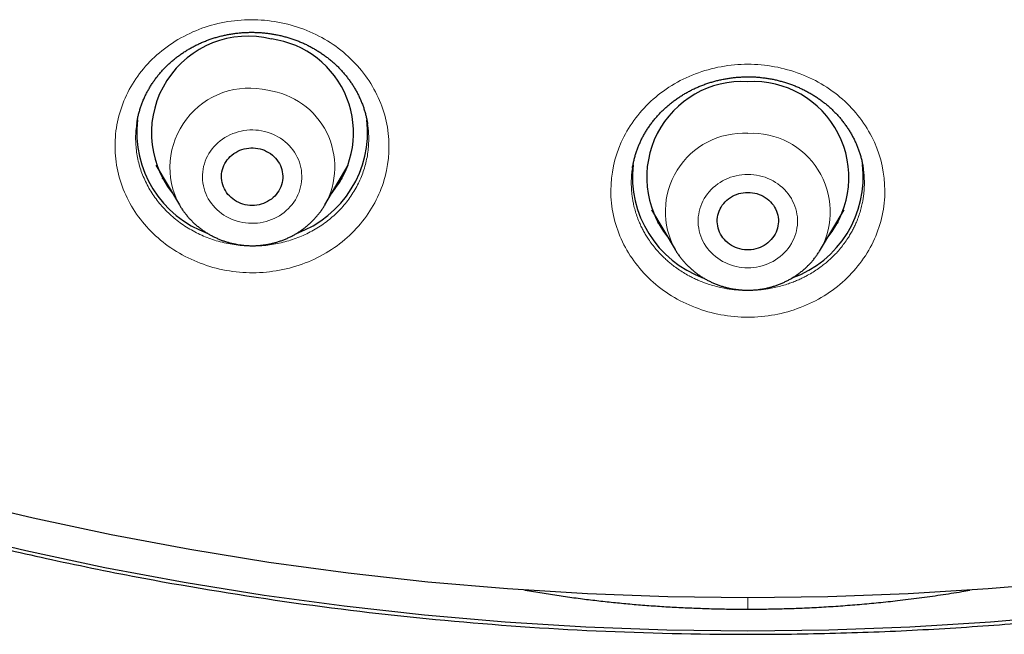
# Model space of a CAD drawing. Header units: millimetres. Extents: x 8 to 450, y 12 to 574.
# Tile 157 of 256: x 221.3 to 235.77, y 477.48 to 486.51. Entities that reach past the tile are written whole.
import ezdxf

# ---------------------------------------------------------------- set-up
doc = ezdxf.new("R2010")
doc.units = ezdxf.units.MM

msp = doc.modelspace()

# ---------------------------------------------------------------- linework, layer by layer
at = {"color": 7, "linetype": 'Continuous', "lineweight": 30}
for p, q in [((226.41, 484.977), (226.409, 484.98)), ((223.3, 484.371), (223.644, 483.788)), ((225.784, 483.788), (226.127, 484.371)), ((225.784, 483.788), (225.782, 483.785)), ((230.586, 483.717), (230.93, 483.134)), ((233.07, 483.134), (233.414, 483.717)), ((233.07, 483.134), (233.069, 483.132))]:
    msp.add_line(p, q, dxfattribs=at)
at = {"color": 252, "linetype": 'Continuous', "lineweight": 0}
for p, q in [((230.727, 483.479), (230.675, 483.529)), ((233.069, 483.132), (233.057, 483.112)), ((232, 478.013), (232, 477.846))]:
    msp.add_line(p, q, dxfattribs=at)
at = {"color": 252, "linetype": 'Continuous', "lineweight": 0, "flags": 128}
for points in [[(224.576, 483.529), (224.618, 483.523), (224.661, 483.518), (224.705, 483.517), (224.748, 483.517), (224.791, 483.52), (224.834, 483.526), (224.876, 483.534), (224.918, 483.544), (224.96, 483.557), (225, 483.571), (225.039, 483.588), (225.077, 483.608), (225.114, 483.629), (225.15, 483.652), (225.184, 483.677), (225.216, 483.705), (225.247, 483.733), (225.275, 483.764), (225.302, 483.796), (225.327, 483.829), (225.349, 483.864), (225.369, 483.9), (225.387, 483.937), (225.403, 483.975), (225.416, 484.014), (225.427, 484.053), (225.435, 484.093), (225.441, 484.133), (225.444, 484.174), (225.444, 484.215), (225.442, 484.255), (225.438, 484.296), (225.43, 484.336), (225.421, 484.376), (225.409, 484.415), (225.394, 484.453), (225.377, 484.49), (225.358, 484.527), (225.336, 484.562), (225.313, 484.596), (225.287, 484.629), (225.259, 484.66), (225.229, 484.689), (225.198, 484.717), (225.164, 484.743), (225.129, 484.767), (225.093, 484.79), (225.056, 484.81), (225.017, 484.828), (224.977, 484.843), (224.936, 484.857), (224.894, 484.868), (224.852, 484.877), (224.809, 484.884), (224.766, 484.888), (224.723, 484.889), (224.68, 484.889), (224.637, 484.886), (224.594, 484.88), (224.551, 484.872), (224.509, 484.862), (224.468, 484.849), (224.428, 484.835), (224.388, 484.818), (224.35, 484.798), (224.313, 484.777), (224.278, 484.754), (224.244, 484.729), (224.212, 484.701), (224.181, 484.673), (224.152, 484.642), (224.126, 484.61), (224.101, 484.577), (224.079, 484.542), (224.058, 484.506), (224.04, 484.469), (224.025, 484.431), (224.012, 484.392), (224.001, 484.353), (223.993, 484.313), (223.987, 484.273), (223.984, 484.232), (223.983, 484.191), (223.986, 484.151), (223.99, 484.11), (223.997, 484.07), (224.007, 484.03), (224.019, 483.991), (224.034, 483.953), (224.05, 483.916), (224.07, 483.879), (224.091, 483.844), (224.115, 483.81), (224.141, 483.777), (224.169, 483.746), (224.198, 483.717), (224.23, 483.689), (224.263, 483.663), (224.298, 483.639), (224.334, 483.616), (224.372, 483.596), (224.411, 483.578), (224.451, 483.563), (224.492, 483.549), (224.533, 483.538), (224.576, 483.529)], [(232, 482.863), (232.043, 482.864), (232.086, 482.868), (232.129, 482.874), (232.172, 482.882), (232.213, 482.893), (232.254, 482.906), (232.294, 482.921), (232.334, 482.939), (232.371, 482.958), (232.408, 482.98), (232.443, 483.004), (232.477, 483.029), (232.509, 483.057), (232.539, 483.086), (232.567, 483.117), (232.593, 483.149), (232.618, 483.183), (232.64, 483.218), (232.659, 483.254), (232.677, 483.291), (232.692, 483.329), (232.705, 483.368), (232.715, 483.408), (232.722, 483.448), (232.728, 483.488), (232.73, 483.529), (232.73, 483.57), (232.728, 483.61), (232.722, 483.651), (232.715, 483.691), (232.705, 483.73), (232.692, 483.769), (232.677, 483.807), (232.659, 483.844), (232.64, 483.881), (232.618, 483.916), (232.593, 483.949), (232.567, 483.982), (232.539, 484.013), (232.509, 484.042), (232.477, 484.069), (232.443, 484.095), (232.408, 484.119), (232.371, 484.14), (232.334, 484.16), (232.294, 484.177), (232.254, 484.193), (232.213, 484.206), (232.172, 484.216), (232.129, 484.225), (232.086, 484.231), (232.043, 484.234), (232, 484.236), (231.957, 484.234), (231.914, 484.231), (231.871, 484.225), (231.828, 484.216), (231.787, 484.206), (231.746, 484.193), (231.706, 484.177), (231.666, 484.16), (231.629, 484.14), (231.592, 484.119), (231.557, 484.095), (231.523, 484.069), (231.491, 484.042), (231.461, 484.013), (231.433, 483.982), (231.407, 483.949), (231.382, 483.916), (231.36, 483.881), (231.341, 483.844), (231.323, 483.807), (231.308, 483.769), (231.295, 483.73), (231.285, 483.691), (231.278, 483.651), (231.272, 483.61), (231.27, 483.57), (231.27, 483.529), (231.272, 483.488), (231.278, 483.448), (231.285, 483.408), (231.295, 483.368), (231.308, 483.329), (231.323, 483.291), (231.341, 483.254), (231.36, 483.218), (231.382, 483.183), (231.407, 483.149), (231.433, 483.117), (231.461, 483.086), (231.491, 483.057), (231.523, 483.029), (231.557, 483.004), (231.592, 482.98), (231.629, 482.958), (231.666, 482.939), (231.706, 482.921), (231.746, 482.906), (231.787, 482.893), (231.828, 482.882), (231.871, 482.874), (231.914, 482.868), (231.957, 482.864), (232, 482.863)]]:
    msp.add_lwpolyline(points, dxfattribs=at)
at = {"color": 7, "linetype": 'Continuous', "lineweight": 30, "flags": 128}
for points in [[(224.799, 484.618), (224.832, 484.611), (224.865, 484.601), (224.896, 484.59), (224.927, 484.575), (224.956, 484.559), (224.984, 484.541), (225.011, 484.521), (225.035, 484.499), (225.058, 484.475), (225.079, 484.45), (225.098, 484.423), (225.115, 484.395), (225.129, 484.366), (225.141, 484.336), (225.15, 484.306), (225.157, 484.274), (225.162, 484.243), (225.164, 484.211), (225.163, 484.179), (225.16, 484.147), (225.154, 484.115), (225.146, 484.084), (225.135, 484.054), (225.122, 484.024), (225.106, 483.996), (225.088, 483.969), (225.068, 483.943), (225.046, 483.918), (225.022, 483.895), (224.997, 483.874), (224.97, 483.855), (224.941, 483.838), (224.911, 483.823), (224.88, 483.81), (224.848, 483.799), (224.815, 483.791), (224.781, 483.785), (224.747, 483.781), (224.713, 483.78), (224.679, 483.781), (224.645, 483.785), (224.612, 483.791), (224.579, 483.8), (224.547, 483.81), (224.516, 483.823), (224.486, 483.838), (224.457, 483.856), (224.43, 483.875), (224.404, 483.896), (224.381, 483.919), (224.359, 483.943), (224.339, 483.969), (224.321, 483.997), (224.306, 484.025), (224.292, 484.055), (224.282, 484.085), (224.273, 484.116), (224.268, 484.148), (224.265, 484.18), (224.264, 484.212), (224.266, 484.243), (224.27, 484.275), (224.278, 484.306), (224.287, 484.337), (224.299, 484.367), (224.313, 484.396), (224.33, 484.424), (224.349, 484.451), (224.37, 484.476), (224.393, 484.5), (224.418, 484.521), (224.444, 484.542), (224.472, 484.56), (224.502, 484.576), (224.532, 484.59), (224.564, 484.602), (224.596, 484.611), (224.63, 484.618), (224.663, 484.623), (224.697, 484.626), (224.731, 484.626), (224.765, 484.623), (224.799, 484.618)], [(232, 483.972), (232.034, 483.971), (232.068, 483.967), (232.101, 483.961), (232.134, 483.953), (232.166, 483.942), (232.197, 483.929), (232.227, 483.914), (232.256, 483.897), (232.283, 483.878), (232.309, 483.857), (232.333, 483.834), (232.355, 483.809), (232.375, 483.783), (232.393, 483.756), (232.408, 483.728), (232.421, 483.698), (232.432, 483.668), (232.44, 483.637), (232.446, 483.605), (232.449, 483.573), (232.45, 483.541), (232.448, 483.509), (232.443, 483.478), (232.436, 483.446), (232.427, 483.416), (232.415, 483.386), (232.401, 483.357), (232.384, 483.329), (232.365, 483.302), (232.344, 483.277), (232.321, 483.253), (232.296, 483.231), (232.27, 483.211), (232.242, 483.193), (232.213, 483.177), (232.182, 483.163), (232.15, 483.151), (232.118, 483.141), (232.085, 483.134), (232.051, 483.129), (232.017, 483.127), (231.983, 483.127), (231.949, 483.129), (231.915, 483.134), (231.882, 483.141), (231.85, 483.151), (231.818, 483.163), (231.787, 483.177), (231.758, 483.193), (231.73, 483.211), (231.704, 483.231), (231.679, 483.253), (231.656, 483.277), (231.635, 483.302), (231.616, 483.329), (231.599, 483.357), (231.585, 483.386), (231.573, 483.416), (231.564, 483.446), (231.557, 483.478), (231.552, 483.509), (231.55, 483.541), (231.551, 483.573), (231.554, 483.605), (231.56, 483.637), (231.568, 483.668), (231.579, 483.698), (231.592, 483.728), (231.607, 483.756), (231.625, 483.783), (231.645, 483.809), (231.667, 483.834), (231.691, 483.857), (231.717, 483.878), (231.744, 483.897), (231.773, 483.914), (231.803, 483.929), (231.834, 483.942), (231.866, 483.953), (231.899, 483.961), (231.932, 483.967), (231.966, 483.971), (232, 483.972)], [(236.704, 478.244), (235.531, 478.143), (234.355, 478.07), (233.178, 478.027), (232, 478.012), (230.822, 478.027), (229.645, 478.07), (228.469, 478.143), (227.296, 478.244), (226.126, 478.374), (224.96, 478.533), (223.799, 478.72), (222.644, 478.936), (221.495, 479.181), (220.353, 479.453)], [(232, 477.521), (230.81, 477.536), (229.621, 477.58), (228.434, 477.653), (227.249, 477.755), (226.068, 477.887), (224.89, 478.047), (223.717, 478.236), (222.55, 478.454), (221.39, 478.701), (220.237, 478.976)], [(236.751, 477.755), (235.566, 477.653), (234.379, 477.58), (233.19, 477.536), (232, 477.521)]]:
    msp.add_lwpolyline(points, dxfattribs=at)
at = {"color": 7, "linetype": 'Continuous', "lineweight": 30}
for centre, radius, start, end in [((224.656, 484.846), 1.422, 76.097, 218.1963), ((224.813, 484.848), 1.391, 320.6762, 82.385), ((231.92, 484.195), 1.406, 86.733, 218.8286), ((232.078, 484.194), 1.407, 321.2656, 93.1728), ((224.605, 484.86), 1.588, 173.5833, 250.0937), ((224.823, 484.86), 1.588, 289.9219, 6.3722), ((231.891, 484.206), 1.588, 173.8173, 250.0905), ((232.109, 484.206), 1.588, 289.9444, 6.4342)]:
    msp.add_arc(centre, radius, start, end, dxfattribs=at)
at = {"color": 252, "linetype": 'Continuous', "lineweight": 0}
for centre, radius, start, end in [((224.673, 484.338), 1.167, 76.4915, 208.3627), ((224.791, 484.345), 1.138, 330.6966, 82.2064), ((231.941, 483.689), 1.153, 87.0607, 209.171), ((232.059, 483.688), 1.153, 331.2534, 92.9335)]:
    msp.add_arc(centre, radius, start, end, dxfattribs=at)
for points, knots in [([(225.093, 486.475), (225.224, 486.452), (225.35, 486.416), (225.593, 486.324), (225.711, 486.266), (225.932, 486.131), (226.034, 486.055), (226.221, 485.883), (226.306, 485.788), (226.527, 485.485), (226.632, 485.255), (226.737, 484.781), (226.739, 484.531), (226.665, 484.174), (226.627, 484.056), (226.527, 483.831), (226.466, 483.724), (226.321, 483.521), (226.237, 483.425), (226.053, 483.254), (225.952, 483.176), (225.732, 483.039), (225.616, 482.982), (225.374, 482.888), (225.247, 482.852), (224.988, 482.803), (224.858, 482.791), (224.594, 482.79), (224.461, 482.802), (224.201, 482.849), (224.073, 482.885), (223.829, 482.978), (223.713, 483.034), (223.492, 483.17), (223.389, 483.248), (223.202, 483.419), (223.118, 483.513), (222.969, 483.716), (222.907, 483.823), (222.805, 484.047), (222.766, 484.165), (222.713, 484.404), (222.699, 484.524), (222.698, 484.767), (222.71, 484.891), (222.785, 485.247), (222.887, 485.478), (223.176, 485.881), (223.365, 486.058), (223.692, 486.261), (223.809, 486.32), (224.052, 486.413), (224.177, 486.449), (224.436, 486.497), (224.569, 486.51), (224.831, 486.51), (224.962, 486.499), (225.093, 486.475)], [0, 0, 0, 0, 0.03125, 0.03125, 0.0625, 0.0625, 0.09375, 0.09375, 0.125, 0.125, 0.1875, 0.1875, 0.25, 0.25, 0.28125, 0.28125, 0.3125, 0.3125, 0.34375, 0.34375, 0.375, 0.375, 0.40625, 0.40625, 0.4375, 0.4375, 0.46875, 0.46875, 0.5, 0.5, 0.53125, 0.53125, 0.5625, 0.5625, 0.59375, 0.59375, 0.625, 0.625, 0.65625, 0.65625, 0.6875, 0.6875, 0.71875, 0.71875, 0.75, 0.75, 0.8125, 0.8125, 0.875, 0.875, 0.90625, 0.90625, 0.9375, 0.9375, 0.96875, 0.96875, 1, 1, 1, 1]), ([(232, 485.855), (232.133, 485.855), (232.264, 485.843), (232.521, 485.796), (232.649, 485.76), (232.893, 485.667), (233.009, 485.61), (233.228, 485.475), (233.332, 485.396), (233.61, 485.139), (233.76, 484.931), (233.961, 484.484), (234.013, 484.24), (234.014, 483.876), (234.001, 483.753), (233.949, 483.515), (233.911, 483.399), (233.811, 483.174), (233.748, 483.065), (233.602, 482.864), (233.519, 482.77), (233.331, 482.596), (233.229, 482.519), (233.011, 482.384), (232.893, 482.326), (232.649, 482.233), (232.524, 482.197), (232.266, 482.15), (232.132, 482.137), (231.868, 482.137), (231.734, 482.15), (231.476, 482.197), (231.351, 482.233), (231.107, 482.326), (230.989, 482.384), (230.771, 482.519), (230.669, 482.596), (230.481, 482.77), (230.398, 482.864), (230.252, 483.065), (230.189, 483.174), (230.089, 483.399), (230.051, 483.515), (229.999, 483.753), (229.986, 483.876), (229.987, 484.24), (230.039, 484.484), (230.24, 484.931), (230.39, 485.139), (230.668, 485.396), (230.772, 485.475), (230.991, 485.61), (231.107, 485.667), (231.351, 485.76), (231.479, 485.796), (231.736, 485.843), (231.867, 485.855), (232, 485.855)], [0, 0, 0, 0, 0.03125, 0.03125, 0.0625, 0.0625, 0.09375, 0.09375, 0.125, 0.125, 0.1875, 0.1875, 0.25, 0.25, 0.28125, 0.28125, 0.3125, 0.3125, 0.34375, 0.34375, 0.375, 0.375, 0.40625, 0.40625, 0.4375, 0.4375, 0.46875, 0.46875, 0.5, 0.5, 0.53125, 0.53125, 0.5625, 0.5625, 0.59375, 0.59375, 0.625, 0.625, 0.65625, 0.65625, 0.6875, 0.6875, 0.71875, 0.71875, 0.75, 0.75, 0.8125, 0.8125, 0.875, 0.875, 0.90625, 0.90625, 0.9375, 0.9375, 0.96875, 0.96875, 1, 1, 1, 1]), ([(223.019, 484.989), (223.014, 484.953), (223.005, 484.883), (223, 484.777), (223.004, 484.67), (223.015, 484.564), (223.033, 484.459), (223.059, 484.355), (223.093, 484.254), (223.135, 484.154), (223.183, 484.057), (223.238, 483.964), (223.3, 483.874), (223.369, 483.788), (223.443, 483.707), (223.524, 483.63), (223.61, 483.558), (223.7, 483.492), (223.796, 483.432), (223.895, 483.378), (223.999, 483.329), (224.105, 483.288), (224.216, 483.252), (224.33, 483.224), (224.448, 483.202), (224.566, 483.189), (224.683, 483.183), (224.798, 483.184), (224.914, 483.192), (225.028, 483.208), (225.141, 483.23), (225.252, 483.26), (225.36, 483.296), (225.466, 483.339), (225.568, 483.389), (225.667, 483.444), (225.761, 483.506), (225.85, 483.574), (225.934, 483.647), (226.013, 483.725), (226.085, 483.807), (226.152, 483.894), (226.211, 483.986), (226.265, 484.08), (226.311, 484.178), (226.349, 484.278), (226.38, 484.381), (226.404, 484.485), (226.42, 484.59), (226.428, 484.697), (226.428, 484.803), (226.423, 484.897), (226.413, 484.955), (226.41, 484.977)], [0, 0, 0, 0, 0.019669, 0.039339, 0.059076, 0.078836, 0.098574, 0.118244, 0.137887, 0.157597, 0.17733, 0.19704, 0.216683, 0.236308, 0.255999, 0.275714, 0.295406, 0.31503, 0.334652, 0.354341, 0.374053, 0.393742, 0.413364, 0.433789, 0.45424, 0.474665, 0.494301, 0.514004, 0.53373, 0.553434, 0.57307, 0.592732, 0.612461, 0.632213, 0.651942, 0.671604, 0.691289, 0.71104, 0.730815, 0.750566, 0.77025, 0.789944, 0.809705, 0.829489, 0.84925, 0.868944, 0.888631, 0.908385, 0.928162, 0.947917, 0.967604, 0.987272, 1, 1, 1, 1]), ([(230.304, 484.33), (230.304, 484.328), (230.298, 484.297), (230.292, 484.236), (230.286, 484.147), (230.287, 484.065), (230.291, 483.991), (230.298, 483.924), (230.308, 483.859), (230.322, 483.787), (230.342, 483.708), (230.369, 483.623), (230.398, 483.546), (230.429, 483.477), (230.46, 483.416), (230.492, 483.357), (230.532, 483.294), (230.579, 483.225), (230.635, 483.153), (230.69, 483.09), (230.744, 483.034), (230.795, 482.986), (230.847, 482.941), (230.906, 482.893), (230.975, 482.843), (231.054, 482.792), (231.129, 482.749), (231.2, 482.712), (231.265, 482.682), (231.33, 482.655), (231.404, 482.628), (231.487, 482.602), (231.58, 482.578), (231.666, 482.56), (231.746, 482.547), (231.824, 482.538), (231.908, 482.532), (231.998, 482.53), (232.088, 482.532), (232.172, 482.538), (232.249, 482.547), (232.327, 482.559), (232.413, 482.576), (232.506, 482.6), (232.59, 482.626), (232.665, 482.654), (232.731, 482.681), (232.796, 482.71), (232.865, 482.746), (232.94, 482.788), (233.019, 482.839), (233.089, 482.889), (233.151, 482.938), (233.203, 482.984), (233.254, 483.032), (233.307, 483.086), (233.362, 483.149), (233.418, 483.221), (233.466, 483.29), (233.506, 483.355), (233.54, 483.415), (233.57, 483.475), (233.6, 483.542), (233.63, 483.619), (233.657, 483.704), (233.677, 483.783), (233.692, 483.857), (233.702, 483.923), (233.709, 483.989), (233.713, 484.062), (233.714, 484.143), (233.709, 484.232), (233.702, 484.294), (233.697, 484.326), (233.696, 484.329)], [0, 0, 0, 0, 0.0011737, 0.0176121, 0.0340634, 0.0505017, 0.0630586, 0.0756155, 0.0877187, 0.099822, 0.1162423, 0.1326756, 0.1490959, 0.1616387, 0.1741815, 0.1862681, 0.1983547, 0.2147523, 0.2311628, 0.2475604, 0.2600858, 0.2726112, 0.2846863, 0.2967614, 0.3131437, 0.329539, 0.3459214, 0.3584354, 0.3709494, 0.3830223, 0.3950952, 0.4114752, 0.4278682, 0.4442482, 0.4567609, 0.4692736, 0.484491, 0.499814, 0.5151369, 0.5305667, 0.542648, 0.5547293, 0.5711213, 0.5875262, 0.6039182, 0.6164403, 0.6289625, 0.6410596, 0.6531567, 0.6695703, 0.6859969, 0.7024105, 0.7149492, 0.7274879, 0.7395989, 0.7517099, 0.768142, 0.7845872, 0.8010193, 0.813572, 0.8261247, 0.8382418, 0.850359, 0.866799, 0.883252, 0.899692, 0.9122504, 0.9248088, 0.9369222, 0.9490356, 0.9654701, 0.9819176, 0.9983521, 1, 1, 1, 1]), ([(223.44, 484.133), (223.426, 484.147), (223.408, 484.163), (223.392, 484.179), (223.39, 484.182)], [0, 0, 0, 0, 0.85911, 1, 1, 1, 1]), ([(226.035, 484.178), (226.032, 484.174), (226.016, 484.158), (225.999, 484.142), (225.985, 484.129)], [0, 0, 0, 0, 0.205929, 1, 1, 1, 1]), ([(233.323, 483.527), (233.322, 483.525), (233.306, 483.508), (233.288, 483.492), (233.272, 483.477)], [0, 0, 0, 0, 0.071429, 1, 1, 1, 1])]:
    msp.add_open_spline(points, degree=3, knots=knots, dxfattribs=at)
at = {"color": 7, "linetype": 'Continuous', "lineweight": 30}
for points, knots in [([(223.019, 484.989), (223.021, 485.001), (223.025, 485.032), (223.036, 485.081), (223.049, 485.136), (223.065, 485.191), (223.083, 485.246), (223.103, 485.3), (223.125, 485.353), (223.15, 485.406), (223.177, 485.458), (223.205, 485.509), (223.236, 485.558), (223.268, 485.607), (223.303, 485.654), (223.339, 485.699), (223.377, 485.744), (223.416, 485.788), (223.458, 485.83), (223.502, 485.871), (223.547, 485.911), (223.594, 485.949), (223.642, 485.985), (223.691, 486.02), (223.742, 486.053), (223.793, 486.084), (223.846, 486.113), (223.901, 486.141), (223.956, 486.167), (224.013, 486.191), (224.07, 486.213), (224.128, 486.233), (224.187, 486.251), (224.246, 486.268), (224.307, 486.282), (224.368, 486.294), (224.429, 486.305), (224.491, 486.313), (224.552, 486.319), (224.615, 486.323), (224.677, 486.325), (224.739, 486.325), (224.801, 486.323), (224.863, 486.319), (224.925, 486.313), (224.986, 486.305), (225.025, 486.298), (225.044, 486.295)], [0, 0, 0, 0, 0.014948, 0.037601, 0.060164, 0.082765, 0.105485, 0.128294, 0.151154, 0.174031, 0.196878, 0.219656, 0.242327, 0.264857, 0.287259, 0.309586, 0.331987, 0.354497, 0.377084, 0.399714, 0.422351, 0.44495, 0.467473, 0.489886, 0.512156, 0.534384, 0.556564, 0.578939, 0.601387, 0.623761, 0.645982, 0.668075, 0.690351, 0.71259, 0.734849, 0.757161, 0.779478, 0.80163, 0.823909, 0.846221, 0.868446, 0.890554, 0.9127, 0.934942, 0.957172, 0.97944, 1, 1, 1, 1]), ([(225.044, 486.295), (225.054, 486.293), (225.084, 486.287), (225.135, 486.276), (225.195, 486.261), (225.254, 486.244), (225.312, 486.225), (225.37, 486.204), (225.427, 486.181), (225.484, 486.157), (225.539, 486.13), (225.593, 486.101), (225.646, 486.071), (225.698, 486.039), (225.748, 486.006), (225.797, 485.971), (225.844, 485.934), (225.89, 485.896), (225.935, 485.856), (225.977, 485.815), (226.019, 485.772), (226.058, 485.728), (226.096, 485.683), (226.132, 485.637), (226.166, 485.589), (226.198, 485.541), (226.228, 485.491), (226.256, 485.441), (226.282, 485.389), (226.307, 485.336), (226.329, 485.282), (226.349, 485.228), (226.367, 485.173), (226.382, 485.118), (226.395, 485.063), (226.405, 485.017), (226.409, 484.989), (226.41, 484.98)], [0, 0, 0, 0, 0.014513, 0.04367, 0.072723, 0.101772, 0.130878, 0.1601, 0.189253, 0.218535, 0.247953, 0.277381, 0.306651, 0.33572, 0.364937, 0.394145, 0.423387, 0.452713, 0.482171, 0.511308, 0.540842, 0.57051, 0.600138, 0.629516, 0.658591, 0.687838, 0.717407, 0.74714, 0.776992, 0.806918, 0.836868, 0.866786, 0.896619, 0.926323, 0.955855, 0.985346, 1, 1, 1, 1]), ([(230.304, 484.33), (230.305, 484.336), (230.309, 484.361), (230.318, 484.405), (230.33, 484.461), (230.346, 484.517), (230.363, 484.572), (230.383, 484.626), (230.404, 484.679), (230.428, 484.732), (230.454, 484.783), (230.481, 484.833), (230.511, 484.883), (230.544, 484.932), (230.578, 484.981), (230.614, 485.028), (230.652, 485.073), (230.691, 485.118), (230.732, 485.16), (230.775, 485.202), (230.819, 485.241), (230.865, 485.28), (230.912, 485.316), (230.962, 485.352), (231.012, 485.385), (231.063, 485.417), (231.116, 485.447), (231.17, 485.476), (231.225, 485.502), (231.281, 485.527), (231.338, 485.55), (231.396, 485.571), (231.455, 485.59), (231.514, 485.607), (231.574, 485.622), (231.635, 485.635), (231.696, 485.646), (231.757, 485.655), (231.819, 485.662), (231.881, 485.667), (231.942, 485.67), (231.982, 485.671), (232.002, 485.671)], [0, 0, 0, 0, 0.008308, 0.0343214, 0.0603623, 0.086381, 0.1123278, 0.1381609, 0.1638403, 0.1893648, 0.2148144, 0.2403394, 0.2659879, 0.2917232, 0.317507, 0.3432995, 0.3690472, 0.394709, 0.4202457, 0.44562, 0.4709316, 0.4961739, 0.5216151, 0.5471487, 0.5726128, 0.5979079, 0.6230258, 0.6483589, 0.6736404, 0.6989319, 0.7242791, 0.7496167, 0.7747501, 0.8000354, 0.8253664, 0.8506122, 0.8757332, 0.900845, 0.9260979, 0.9513273, 0.9765927, 1, 1, 1, 1]), ([(232.002, 485.671), (232.012, 485.671), (232.043, 485.671), (232.095, 485.669), (232.157, 485.665), (232.218, 485.658), (232.28, 485.65), (232.341, 485.64), (232.402, 485.628), (232.462, 485.613), (232.522, 485.597), (232.581, 485.578), (232.64, 485.558), (232.697, 485.536), (232.753, 485.512), (232.808, 485.487), (232.862, 485.459), (232.916, 485.43), (232.968, 485.398), (233.018, 485.366), (233.068, 485.331), (233.116, 485.295), (233.163, 485.257), (233.207, 485.218), (233.25, 485.178), (233.292, 485.136), (233.332, 485.093), (233.37, 485.048), (233.407, 485.001), (233.442, 484.954), (233.475, 484.905), (233.506, 484.856), (233.534, 484.805), (233.561, 484.754), (233.586, 484.702), (233.608, 484.65), (233.628, 484.597), (233.647, 484.542), (233.663, 484.487), (233.677, 484.431), (233.688, 484.378), (233.693, 484.344), (233.696, 484.329)], [0, 0, 0, 0, 0.012551, 0.037767, 0.062885, 0.087989, 0.113135, 0.138371, 0.163627, 0.188886, 0.214271, 0.239673, 0.264949, 0.290054, 0.315236, 0.340438, 0.365657, 0.39094, 0.41633, 0.441476, 0.466901, 0.492452, 0.51798, 0.543301, 0.56835, 0.593506, 0.618946, 0.644528, 0.670215, 0.695966, 0.721742, 0.747493, 0.773173, 0.798744, 0.824169, 0.849516, 0.875093, 0.900856, 0.926752, 0.952739, 0.978775, 1, 1, 1, 1]), ([(223.44, 484.135), (223.437, 484.137), (223.42, 484.152), (223.404, 484.168), (223.39, 484.182)], [0, 0, 0, 0, 0.134917, 1, 1, 1, 1]), ([(226.036, 484.179), (226.033, 484.176), (226.017, 484.16), (226, 484.144), (225.985, 484.13)], [0, 0, 0, 0, 0.137932, 1, 1, 1, 1]), ([(223.644, 483.788), (223.652, 483.775), (223.668, 483.747), (223.696, 483.706), (223.727, 483.665), (223.76, 483.624), (223.794, 483.585), (223.83, 483.548), (223.868, 483.511), (223.908, 483.477), (223.949, 483.444), (223.991, 483.413), (224.035, 483.384), (224.08, 483.356), (224.127, 483.331), (224.174, 483.307), (224.223, 483.286), (224.272, 483.266), (224.322, 483.249), (224.373, 483.234), (224.424, 483.221), (224.462, 483.213), (224.483, 483.209), (224.486, 483.208)], [0, 0, 0, 0, 0.042417, 0.091953, 0.141533, 0.191159, 0.240833, 0.290554, 0.340325, 0.390144, 0.440011, 0.489926, 0.539888, 0.589895, 0.639946, 0.690039, 0.740172, 0.790342, 0.840547, 0.890784, 0.941051, 0.988752, 1, 1, 1, 1]), ([(224.486, 483.208), (224.498, 483.206), (224.527, 483.201), (224.574, 483.195), (224.628, 483.19), (224.681, 483.188), (224.735, 483.187), (224.788, 483.189), (224.842, 483.194), (224.895, 483.2), (224.948, 483.209), (225, 483.22), (225.052, 483.233), (225.103, 483.248), (225.154, 483.266), (225.203, 483.285), (225.252, 483.307), (225.3, 483.33), (225.346, 483.356), (225.391, 483.383), (225.436, 483.413), (225.478, 483.444), (225.52, 483.477), (225.559, 483.511), (225.597, 483.548), (225.634, 483.585), (225.668, 483.625), (225.701, 483.665), (225.732, 483.707), (225.759, 483.747), (225.775, 483.774), (225.782, 483.785)], [0, 0, 0, 0, 0.0233722, 0.0586325, 0.093902, 0.129182, 0.1644706, 0.1997654, 0.2350634, 0.2703624, 0.3056599, 0.3409537, 0.3762414, 0.4115205, 0.4467887, 0.4820436, 0.5172828, 0.5525039, 0.5877047, 0.622883, 0.6580365, 0.6931632, 0.7282614, 0.7633292, 0.7983652, 0.8333681, 0.8683367, 0.9032705, 0.9381688, 0.9730316, 1, 1, 1, 1]), ([(230.727, 483.479), (230.727, 483.479), (230.712, 483.492), (230.694, 483.509), (230.677, 483.527), (230.674, 483.53)], [0, 0, 0, 0, 0.0060087, 0.8259905, 1, 1, 1, 1]), ([(233.323, 483.527), (233.323, 483.527), (233.309, 483.512), (233.292, 483.496), (233.275, 483.481), (233.273, 483.479)], [0, 0, 0, 0, 0.017986, 0.883375, 1, 1, 1, 1]), ([(230.931, 483.133), (230.932, 483.132), (230.941, 483.115), (230.961, 483.084), (230.99, 483.041), (231.022, 483), (231.055, 482.96), (231.09, 482.921), (231.127, 482.884), (231.165, 482.848), (231.205, 482.814), (231.246, 482.782), (231.289, 482.751), (231.333, 482.722), (231.379, 482.696), (231.426, 482.671), (231.473, 482.648), (231.522, 482.626), (231.572, 482.608), (231.622, 482.591), (231.674, 482.576), (231.725, 482.563), (231.778, 482.553), (231.831, 482.545), (231.884, 482.539), (231.936, 482.535), (231.975, 482.534), (231.996, 482.534), (232, 482.534)], [0, 0, 0, 0, 0.004782, 0.04554, 0.086333, 0.127163, 0.168031, 0.208939, 0.249886, 0.290873, 0.3319, 0.372968, 0.414074, 0.455218, 0.496399, 0.537616, 0.578867, 0.620151, 0.661464, 0.702806, 0.744174, 0.785565, 0.826978, 0.86841, 0.909858, 0.95132, 0.990622, 1, 1, 1, 1]), ([(232, 482.534), (232.012, 482.534), (232.041, 482.534), (232.089, 482.537), (232.142, 482.541), (232.195, 482.549), (232.248, 482.558), (232.3, 482.569), (232.352, 482.583), (232.403, 482.599), (232.453, 482.617), (232.503, 482.637), (232.551, 482.659), (232.598, 482.683), (232.645, 482.709), (232.69, 482.737), (232.733, 482.767), (232.776, 482.799), (232.817, 482.832), (232.856, 482.867), (232.894, 482.904), (232.93, 482.942), (232.964, 482.982), (232.996, 483.023), (233.026, 483.065), (233.051, 483.102), (233.064, 483.125), (233.069, 483.132)], [0, 0, 0, 0, 0.027472, 0.068999, 0.11053, 0.152062, 0.193591, 0.235115, 0.276631, 0.318136, 0.359628, 0.401103, 0.442559, 0.483993, 0.525402, 0.566784, 0.608137, 0.649457, 0.690743, 0.731993, 0.773205, 0.814378, 0.85551, 0.8966, 0.93765, 0.978657, 1, 1, 1, 1]), ([(211.189, 482.211), (211.375, 482.122), (211.745, 481.944), (212.307, 481.687), (212.871, 481.436), (213.44, 481.193), (214.012, 480.957), (214.782, 480.652), (215.754, 480.288), (216.934, 479.882), (218.125, 479.507), (219.327, 479.163), (220.54, 478.849), (221.357, 478.665), (221.766, 478.574)], [0, 0, 0, 0, 0.055288, 0.110574, 0.165869, 0.221182, 0.276524, 0.331906, 0.443242, 0.55447, 0.665673, 0.776939, 0.888353, 1, 1, 1, 1]), ([(221.766, 478.574), (221.991, 478.526), (222.443, 478.43), (224.357, 478.059), (227.536, 477.613), (230.944, 477.456), (233.288, 477.487), (234.574, 477.538), (235.858, 477.624), (237.14, 477.745), (238.419, 477.899), (239.696, 478.089), (240.969, 478.31), (241.813, 478.486), (242.234, 478.574)], [0, 0, 0, 0, 0.033629, 0.067318, 0.283973, 0.499921, 0.562333, 0.624683, 0.68702, 0.749395, 0.811859, 0.874461, 0.93725, 1, 1, 1, 1]), ([(228.723, 478.126), (228.745, 478.122), (228.849, 478.103), (229.037, 478.073), (229.287, 478.035), (229.535, 478.001), (229.78, 477.971), (230.023, 477.945), (230.268, 477.921), (230.516, 477.9), (230.765, 477.883), (231.017, 477.869), (231.272, 477.858), (231.528, 477.85), (231.804, 477.845), (232.071, 477.845), (232.331, 477.848), (232.565, 477.853), (232.815, 477.862), (233.081, 477.875), (233.362, 477.893), (233.643, 477.915), (233.922, 477.941), (234.214, 477.972), (234.518, 478.009), (234.833, 478.054), (235.081, 478.092), (235.222, 478.117), (235.261, 478.124)], [0, 0, 0, 0, 0.010427, 0.049477, 0.088528, 0.127566, 0.164834, 0.202107, 0.239375, 0.277229, 0.315088, 0.352941, 0.391622, 0.430308, 0.468989, 0.516016, 0.551219, 0.586427, 0.62163, 0.664255, 0.706902, 0.749556, 0.792203, 0.834828, 0.883825, 0.932843, 0.981862, 1, 1, 1, 1])]:
    msp.add_open_spline(points, degree=3, knots=knots, dxfattribs=at)

doc.saveas('drawing.dxf')
